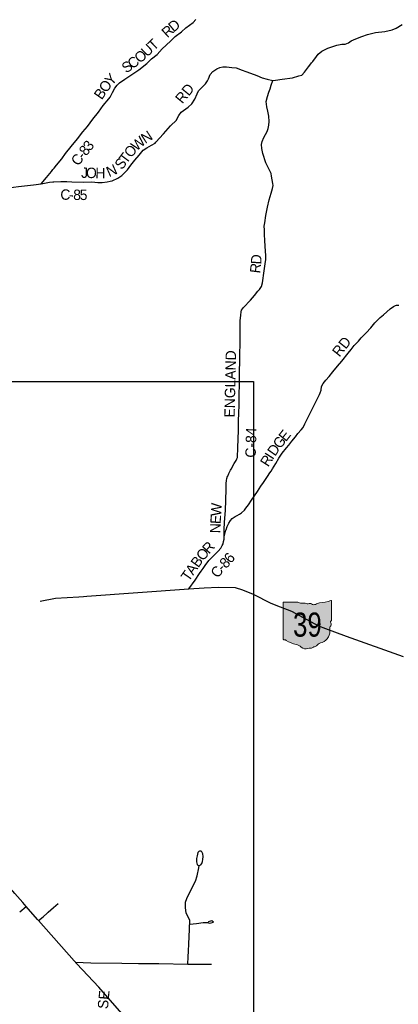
# Model space of a CAD drawing. Header units: feet. Extents: x 2045852 to 2423567, y 671180 to 1091522.
# Tile 84 of 101: x 2268686 to 2279611, y 899903 to 928326. Entities that reach past the tile are written whole.
import ezdxf
from ezdxf.enums import TextEntityAlignment as Align

# ---------------------------------------------------------------- set-up
doc = ezdxf.new("R2010")
doc.units = ezdxf.units.FT
doc.header["$MEASUREMENT"] = 0
for name, color, linetype in [('GM_X_City_Street', 7, 'Continuous'), ('GM_X_County_Road', 3, 'Continuous'), ('GM_X_County_Road_Text', 3, 'Continuous'), ('GM_X_State_Location', 7, 'Continuous'), ('GM_X_State_Route', 1, 'Continuous'), ('GM_X_State_Shield', 7, 'Continuous'), ('SH_TextH', 4, 'Continuous')]:
    doc.layers.add(name, color=color, linetype=linetype)
doc.styles.add('Style-font30', font='font30.shx')

# ---------------------------------------------------------------- blocks, each defined once
blk = doc.blocks.new('M1-H5_2')
at = {"layer": 'GM_X_State_Shield', "linetype": 'Continuous', "lineweight": 13}
h = blk.add_hatch(color=7, dxfattribs=at)
edge = h.paths.add_edge_path()
edge.add_line((712, 90), (712, 642))
edge.add_line((712, 642), (711, 643))
edge.add_arc((696, 645), 15.5, 351.8621, 457.738)
edge.add_line((694, 660), (694, 660))
edge.add_arc((216, 2057), 1476, 275.8445, 288.9065, ccw=False)
edge.add_line((366, 588), (366, 588))
edge.add_arc((404, 294), 297, 97.3462, 120.7689)
edge.add_line((252, 549), (252, 549))
edge.add_arc((205, 651), 113, 233.8562, 294.8282, ccw=False)
edge.add_line((138, 560), (138, 560))
edge.add_arc((84, 484), 93.8, 54.4667, 119.1411)
edge.add_arc((17, 606), 45.1, 219.7921, 297.1024, ccw=False)
edge.add_arc((-110, 23), 562, 80.4867, 94.9883)
edge.add_line((-159, 583), (-159, 583))
edge.add_arc((-162, 739), 156, 231.6195, 271.1119, ccw=False)
edge.add_line((-259, 616), (-259, 616))
edge.add_line((-259, 616), (-667, 616))
edge.add_line((-667, 616), (-667, 616))
edge.add_arc((-665, 600), 16.1, 98.1301, 188.1301)
edge.add_line((-681, 598), (-681, 598))
edge.add_line((-681, 598), (-681, -459))
edge.add_line((-681, -459), (-681, -459))
edge.add_arc((-665, -461), 16.3, 171.9584, 258.3066)
edge.add_line((-668, -477), (-668, -477))
edge.add_arc((-662, -353), 124, 267.339, 280.6039)
edge.add_arc((-637, -520), 44.8, 29.7484, 93.2717, ccw=False)
edge.add_line((-598, -497), (-598, -497))
edge.add_arc((-71, 430), 1066, 240.4129, 257.1985)
edge.add_line((-308, -610), (-308, -610))
edge.add_arc((-389, -933), 334, 47.1842, 75.836, ccw=False)
edge.add_line((-163, -689), (-163, -689))
edge.add_arc((-28, -525), 212, 230.7004, 286.2918)
edge.add_line((31, -728), (31, -728))
edge.add_arc((94, -890), 174, 85.6951, 111.2099, ccw=False)
edge.add_line((107, -717), (107, -717))
edge.add_arc((109, -604), 113, 268.777, 315.5493)
edge.add_arc((211, -706), 31.8, 65.7517, 132.6484, ccw=False)
edge.add_arc((198, -561), 119, 282.8732, 323.2771)
edge.add_line((293, -632), (293, -632))
edge.add_arc((454, -755), 202, 94.4031, 142.5767, ccw=False)
edge.add_line((439, -554), (439, -554))
edge.add_arc((298, -212), 369, 292.3089, 368.9858)
edge.add_line((663, -154), (663, -154))
edge.add_arc((767, -142), 105, 136.8065, 186.9296, ccw=False)
edge.add_line((691, -70), (691, -70))
edge.add_arc((555, -21), 144, 340.033, 383.6496)
edge.add_arc((708, 49), 24, 107.944, 210.337, ccw=False)
edge.add_line((701, 72), (701, 72))
edge.add_arc((695, 88), 16.6, 289.6038, 367.7341)
edge.add_line((711, 90), (711, 90))
edge.add_line((711, 90), (712, 90))
at = {"layer": 'GM_X_State_Shield', "color": 7, "linetype": 'Continuous', "lineweight": 13, "flags": 128}
blk.add_lwpolyline([(712, 90), (712, 642), (711, 643, 0.497906), (694, 660), (694, 660, -0.057055), (366, 588), (366, 588, 0.102558), (252, 549), (252, 549, -0.2725), (138, 560), (138, 560, 0.289933), (38, 566, -0.350735), (-17, 577, 0.06336), (-159, 583), (-159, 583, -0.174044), (-259, 616), (-259, 616), (-667, 616), (-667, 616, 0.414214), (-681, 598), (-681, 598), (-681, -459), (-681, -459, 0.395667), (-668, -477), (-668, -477, 0.057944), (-639, -475, -0.284496), (-598, -497), (-598, -497, 0.073372), (-308, -610), (-308, -610, -0.125673), (-163, -689), (-163, -689, 0.247435), (31, -728), (31, -728, -0.111792), (107, -717), (107, -717, 0.206964), (190, -683, -0.300474), (224, -677, 0.178145), (293, -632), (293, -632, -0.213349), (439, -554), (439, -554, 0.347635), (663, -154), (663, -154, -0.222258), (691, -70), (691, -70, 0.192645), (687, 37, -0.479082), (701, 72), (701, 72, 0.354759), (711, 90), (711, 90)], format="xyb", close=True, dxfattribs=at)
at = {"layer": 'GM_X_State_Shield', "color": 7, "linetype": 'Continuous', "lineweight": 13, "style": 'Style-font30', "width": 0.8}
blk.add_attdef('M1-H5_2_14532', text='', height=696, dxfattribs=at).set_placement((17, -384), align=Align.CENTER)

msp = doc.modelspace()

# ---------------------------------------------------------------- linework, layer by layer
at = {"layer": 'GM_X_City_Street', "flags": 128}
for points in [[(2273537, 901066), (2273547, 901272), (2273559, 901438), (2273570, 901653), (2273576, 901851), (2273587, 902076), (2273590, 902190), (2273593, 902218), (2273599, 902270), (2273599, 902319), (2273490, 902544), (2273475, 902686), (2273469, 902850), (2273511, 902962), (2273647, 903241), (2273758, 903462), (2273809, 903613), (2273856, 903845), (2273869, 903907), (2273912, 903932), (2273943, 903969), (2273963, 904026), (2273973, 904084), (2273978, 904168), (2273971, 904250), (2273944, 904309), (2273919, 904323), (2273879, 904328), (2273852, 904313), (2273824, 904281), (2273803, 904188), (2273792, 904109), (2273789, 904012), (2273804, 903942), (2273831, 903918), (2273865, 903907)], [(2268694, 902577), (2268873, 902728)], [(2269230, 902323), (2269361, 902428), (2269483, 902538), (2269512, 902564), (2269665, 902698), (2269797, 902815)], [(2273593, 902218), (2273790, 902235), (2273980, 902261), (2274081, 902267), (2274098, 902267), (2274114, 902269), (2274152, 902245), (2274213, 902251), (2274276, 902270), (2274234, 902313), (2274191, 902308), (2274122, 902282)], [(2270298, 901115), (2270736, 901105), (2271629, 901093), (2272113, 901084), (2272152, 901084)], [(2272152, 901084), (2272367, 901084), (2272701, 901079), (2273537, 901066), (2274165, 901060), (2274218, 901064)]]:
    msp.add_lwpolyline(points, dxfattribs=at)
at = {"layer": 'GM_X_County_Road', "flags": 128}
for points in [[(2269603, 923946), (2269645, 923998), (2269682, 924043), (2269752, 924127), (2269898, 924313), (2270006, 924460), (2270170, 924663), (2270352, 924888), (2270508, 925085), (2270638, 925239), (2270792, 925451), (2270962, 925657), (2271098, 925849), (2271258, 926041), (2271295, 926094), (2271366, 926225), (2271435, 926352), (2271498, 926439), (2271565, 926500), (2271724, 926610), (2271919, 926740), (2272125, 926879), (2272350, 927064), (2272490, 927195), (2272655, 927324), (2272797, 927489), (2273037, 927703), (2273176, 927842), (2273351, 927971), (2273481, 928090), (2273690, 928247), (2273769, 928332)], [(2275986, 926573), (2276070, 926581), (2276258, 926605), (2276561, 926646), (2276737, 926704), (2276823, 926727), (2276900, 926812), (2277016, 926968), (2277087, 927053), (2277103, 927077), (2277141, 927120), (2277255, 927263), (2277300, 927334), (2277402, 927419), (2277577, 927505), (2277840, 927592), (2277986, 927620), (2278082, 927621), (2278172, 927660), (2278251, 927711), (2278383, 927773), (2278558, 927843), (2278719, 927900), (2278949, 927953), (2279221, 927984), (2279433, 928031), (2279552, 928084), (2279725, 928184)], [(2269305, 923587), (2269549, 923632), (2269639, 923649), (2269673, 923649), (2269869, 923651), (2270043, 923653), (2270195, 923647), (2270515, 923640), (2270764, 923641), (2270940, 923629), (2271066, 923626), (2271210, 923642), (2271298, 923661), (2271358, 923679), (2271521, 923747), (2271634, 923831), (2271797, 923993), (2271895, 924124), (2272004, 924268), (2272138, 924413), (2272249, 924561), (2272352, 924626), (2272489, 924704), (2272593, 924763), (2272618, 924793), (2272840, 925034), (2273034, 925259), (2273206, 925429), (2273218, 925457), (2273275, 925562), (2273346, 925657), (2273544, 925798), (2273655, 925897), (2273742, 926032), (2273804, 926181), (2273845, 926268), (2273938, 926371), (2274045, 926473), (2274104, 926557), (2274130, 926622), (2274181, 926739), (2274256, 926830), (2274373, 926907), (2274465, 926944), (2274548, 926961), (2274654, 926968), (2274805, 926950), (2274929, 926933), (2275108, 926873), (2275214, 926828), (2275347, 926779), (2275526, 926713), (2275681, 926651), (2275827, 926606), (2275986, 926573)], [(2275049, 919543), (2275049, 919544), (2275050, 919630), (2275063, 919799), (2275074, 919891), (2275087, 919938), (2275148, 920016), (2275346, 920231), (2275457, 920362), (2275562, 920486), (2275605, 920536), (2275646, 920591), (2275664, 920621), (2275691, 920726), (2275745, 921073), (2275771, 921274), (2275786, 921408), (2275784, 921521), (2275766, 921779), (2275762, 921959), (2275754, 922119), (2275746, 922258), (2275745, 922364), (2275758, 922460), (2275792, 922673), (2275839, 922910), (2275887, 923123), (2275939, 923320), (2275982, 923453), (2275997, 923537), (2275992, 923601), (2275956, 923805), (2275939, 923889), (2275898, 923985), (2275787, 924196), (2275698, 924460), (2275671, 924606), (2275667, 924726), (2275685, 924807), (2275729, 924927), (2275776, 925010), (2275828, 925099), (2275859, 925181), (2275872, 925278), (2275884, 925390), (2275873, 925544), (2275851, 925682), (2275814, 925806), (2275803, 925892), (2275794, 925964), (2275839, 926109), (2275875, 926232), (2275914, 926328), (2275947, 926439), (2275986, 926573)], [(2269305, 923587), (2269459, 923771), (2269603, 923946), (2269603, 923946)], [(2266357, 923283), (2266566, 923275), (2266702, 923285), (2266870, 923298), (2267190, 923338), (2267636, 923397), (2268070, 923441), (2268362, 923477), (2268651, 923510), (2269089, 923559), (2269305, 923587)], [(2274641, 913599), (2274677, 913692), (2274718, 913790), (2274773, 913871), (2274816, 913928), (2274902, 913987), (2274962, 914013), (2275027, 914048), (2275087, 914091), (2275176, 914164), (2275216, 914221), (2275286, 914322), (2275379, 914457), (2275460, 914578), (2275546, 914709), (2275645, 914861), (2275724, 914966), (2275832, 915141), (2275905, 915246), (2275938, 915295), (2275984, 915361), (2276080, 915515), (2276166, 915668), (2276261, 915811), (2276385, 915971), (2276451, 916048), (2276543, 916159), (2276648, 916289), (2276715, 916378), (2276806, 916485), (2276863, 916554), (2276918, 916656), (2276985, 916793), (2277061, 916945), (2277116, 917063), (2277187, 917198), (2277269, 917368), (2277335, 917503), (2277361, 917551), (2277382, 917632), (2277399, 917742), (2277444, 917823), (2277523, 917918), (2277618, 918023), (2277721, 918160), (2277861, 918320), (2277979, 918472), (2278161, 918696), (2278252, 918802), (2278335, 918917), (2278459, 919046), (2278544, 919143), (2278679, 919289), (2278821, 919435), (2278936, 919573), (2279086, 919727), (2279180, 919806), (2279281, 919891), (2279372, 919978), (2279475, 920051), (2279533, 920072), (2279561, 920082), (2279627, 920089)], [(2274688, 915151), (2274718, 915225), (2274770, 915323), (2274785, 915352), (2274875, 915514), (2274932, 915597), (2274956, 915651), (2274967, 915683), (2274980, 915978), (2274995, 916465), (2275000, 916738), (2275005, 916974), (2275017, 917189), (2275019, 917367), (2275023, 917572), (2275027, 917726), (2275031, 918067), (2275040, 918574), (2275044, 919079), (2275048, 919452), (2275049, 919543)], [(2274590, 913394), (2274586, 913603), (2274599, 913819), (2274626, 914154), (2274631, 914455), (2274643, 914778), (2274647, 914936), (2274650, 915024), (2274660, 915082), (2274687, 915149), (2274688, 915151)], [(2273570, 911896), (2273745, 912150), (2273879, 912344), (2273920, 912405), (2273984, 912486), (2274037, 912568), (2274147, 912710), (2274268, 912837), (2274357, 912923), (2274412, 912987), (2274487, 913074), (2274531, 913147), (2274558, 913199), (2274571, 913266), (2274585, 913326), (2274590, 913394), (2274636, 913587), (2274640, 913597), (2274641, 913599)]]:
    msp.add_lwpolyline(points, dxfattribs=at)
at = {"layer": 'GM_X_State_Route', "flags": 128}
for points in [[(2270529, 911675), (2270628, 911682), (2273570, 911896), (2274013, 911928), (2274425, 911944), (2274905, 911936), (2275120, 911864), (2275422, 911738), (2275929, 911480), (2276203, 911376), (2276525, 911250), (2276970, 911013), (2277309, 910829), (2277507, 910747), (2278109, 910535), (2279751, 909948)], [(2269278, 911539), (2269721, 911626), (2270396, 911666), (2270529, 911675)], [(2269201, 902356), (2268873, 902728), (2268774, 902840), (2268545, 903104), (2268296, 903392)], [(2269372, 902162), (2269230, 902323), (2269202, 902355), (2269201, 902356)], [(2270333, 901074), (2269373, 902161), (2269372, 902162)], [(2270970, 900402), (2270333, 901074)], [(2272106, 899098), (2270970, 900402)]]:
    msp.add_lwpolyline(points, dxfattribs=at)
at = {"layer": 'SH_TextH', "color": 210}
msp.add_lwpolyline([(2251243, 917880), (2275430, 917880), (2275430, 893693), (2251243, 893693)], close=True, dxfattribs=at)

# ---------------------------------------------------------------- block references
at = {"layer": 'GM_X_State_Shield', "color": 7, "linetype": 'Continuous', "lineweight": 13}
ref = msp.add_blockref('M1-H5_2', (2276972, 910900), dxfattribs=at)
ref.add_attrib('M1-H5_2_27496', '39', dxfattribs={"linetype": 'Continuous', "height": 696.1, "style": 'Style-font30', "width": 0.8}).set_placement((2276988, 910516), align=Align.CENTER)

# ---------------------------------------------------------------- texts
at = {"layer": 'GM_X_County_Road_Text', "style": 'Style-font30'}
for s, rotation, p in [('D', 39.73, (2273128, 927950)), ('R', 42.2419, (2272949, 927786)), ('T', 43.2024, (2272555, 927415)), ('O', 41.1718, (2272155, 927053)), ('U', 43.1225, (2272362, 927234)), ('C', 36.2597, (2271934, 926889)), ('S', 34.3384, (2271758, 926769)), ('Y', 47.5766, (2271336, 926407)), ('B', 55.7092, (2271054, 925995)), ('O', 55.5562, (2271193, 926198)), ('RD', 50.64, (2273380, 925880)), ('W', 41.3509, (2272058, 924514)), ('N', 33.1283, (2272310, 924736)), ('8', 51.3199, (2270603, 924373)), ('3', 51.2792, (2270718, 924517)), ('O', 50.5699, (2271899, 924319)), ('C', 52.2948, (2270376, 924083)), ('-', 51.4219, (2270526, 924277)), ('S', 50.3433, (2271628, 923974)), ('T', 53.1164, (2271767, 924142)), ('J', 359.1599, (2270456, 923761)), ('O', 358.0288, (2270595, 923759)), ('H', 359.7578, (2270869, 923750)), ('N', 23.7223, (2271266, 923777)), ('C', 358.8407, (2269857, 923130)), ('-', 358.8852, (2270103, 923125)), ('8', 359.1186, (2270228, 923123)), ('5', 0.1122, (2270418, 923120)), ('D', 85.8966, (2275652, 921254)), ('R', 83.012, (2275621, 920993)), ('RD', 51.2641, (2277911, 918571)), ('ENGLAND', 88.7553, (2274889, 916839)), ('C-84', 88.2856, (2275494, 915680)), ('E', 51.7063, (2276365, 916126)), ('G', 51.9017, (2276202, 915918)), ('I', 57.4336, (2275989, 915605)), ('D', 54.9044, (2276053, 915706)), ('R', 57.7021, (2275857, 915397)), ('W', 86.7948, (2274498, 913987)), ('E', 85.9553, (2274482, 913759)), ('N', 88.561, (2274476, 913498)), ('R', 48.9385, (2274148, 912885)), ('O', 50.3423, (2273980, 912683)), ('6', 49.5971, (2274779, 912613)), ('B', 54.4174, (2273840, 912487)), ('8', 45.9494, (2274636, 912465)), ('T', 55.252, (2273563, 912087)), ('A', 55.2339, (2273691, 912271)), ('C', 53.3557, (2274410, 912187)), ('-', 46.0212, (2274551, 912377)), ('ST SE', 84.6607, (2271173, 899136))]:
    msp.add_text(s, height=300, rotation=rotation, dxfattribs=at).set_placement(p)
at = {"layer": 'GM_X_State_Location', "style": 'Style-font30'}
msp.add_text('39', height=0.0000833, rotation=0, dxfattribs=at).set_placement((2276720, 910827))
for s in ['s', 'r']:
    msp.add_text(s, height=0.0000833, dxfattribs=at).set_placement((2276972, 910900), align=Align.MIDDLE_CENTER)

doc.saveas('drawing.dxf')
